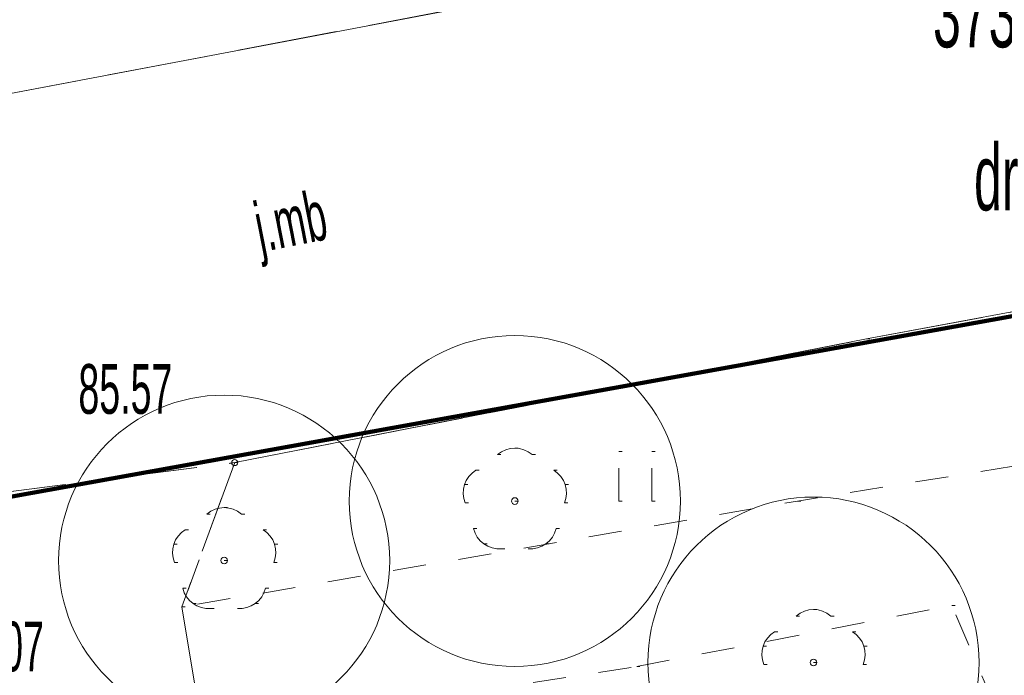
# Model space of a CAD drawing. Extents: x -198213 to 5540361, y 56395 to 5961443.
# Tile 38 of 76: x 5539557 to 5539572, y 5961371 to 5961381. Entities that reach past the tile are written whole.
import ezdxf
from ezdxf import colors
from ezdxf.entities.mleader import LeaderData, LeaderLine
from ezdxf.math import Vec2, Vec3

# ---------------------------------------------------------------- set-up
doc = ezdxf.new("R2010")
doc.units = 0
doc.header["$MEASUREMENT"] = 0
for name, pattern in [('L_0_03', [1, 0.5, -0.5]), ('L_0_06', [2, 1.5, -0.5]), ('Long Dashed', [2400, 1200, -1200])]:
    doc.linetypes.add(name, pattern=pattern)
for name, color, linetype, lineweight in [('$ IE_OPISY', 7, 'Continuous', 25), ('0_Nr_Pióra__7', 8, 'Continuous', 13), ('210_oznaczenie_konturu_uzytku_gruntowego_Nr_Pióra__3', 8, 'Continuous', 18), ('211_numer_dzialki_ewidencyjnej_Nr_Pióra__96', 8, 'Continuous', 13), ('218_kontur_uzytku_gruntowego_Nr_Pióra__3', 8, 'Continuous', 18), ('219_dzialka_ewidencyjna_Nr_Pióra__96', 8, 'Continuous', 13), ('ARCH MAPA RUSINOWO_Nr_Pióra__60', 8, 'Continuous', 211), ('Arch opisy_Nr_Pióra__80', 8, 'Continuous', 211), ('Arch zieleń_Nr_Pióra__4', 8, 'Continuous', 9), ('drzewo_lisciaste_Nr_Pióra__7', 8, 'Continuous', 13), ('jezdnia_Atr17_Nr_Pióra__7', 8, 'Continuous', 13), ('jezdnia_Nr_Pióra__7', 8, 'Continuous', 13), ('kraweznik_Nr_Pióra__7', 8, 'Continuous', 13), ('pikieta_sztuczna_Atr2_Nr_Pióra__7', 8, 'Continuous', 13), ('pikieta_sztuczna_Nr_Pióra__7', 8, 'Continuous', 13), ('trawnik_Nr_Pióra__7', 8, 'Continuous', 13)]:
    doc.layers.add(name, color=color, linetype=linetype, lineweight=lineweight)
doc.styles.add('1. Elektrobau_02.2024', font='romans.shx', dxfattribs={"width": 0.8, "oblique": 10})
doc.styles.add('GENERATED_STYLE_8', font='ARIALN.TTF')

msp = doc.modelspace()

# ---------------------------------------------------------------- linework, layer by layer
at = {"layer": '0_Nr_Pióra__7', "linetype": 'Continuous'}
for p, q in [((5539569.92, 5961376.56), (5539569.97, 5961376.56)), ((5539564.61, 5961374.91), (5539564.66, 5961374.91)), ((5539564.349, 5961374.813), (5539564.399, 5961374.813)), ((5539564.871, 5961374.813), (5539564.921, 5961374.813)), ((5539566.179, 5961374.859), (5539566.229, 5961374.859)), ((5539566.679, 5961374.859), (5539566.729, 5961374.859)), ((5539560.38, 5961374.69), (5539560.43, 5961374.69)), ((5539560.38, 5961374.69), (5539560.43, 5961374.69)), ((5539564.022, 5961374.576), (5539564.072, 5961374.576)), ((5539565.198, 5961374.576), (5539565.248, 5961374.576)), ((5539563.85, 5961374.358), (5539563.9, 5961374.358)), ((5539565.37, 5961374.358), (5539565.42, 5961374.358)), ((5539560.22, 5961374.01), (5539560.27, 5961374.01)), ((5539563.861, 5961374.081), (5539563.911, 5961374.081)), ((5539564.61, 5961374.11), (5539564.66, 5961374.11)), ((5539565.359, 5961374.081), (5539565.409, 5961374.081)), ((5539566.179, 5961374.109), (5539566.229, 5961374.109)), ((5539566.679, 5961374.109), (5539566.729, 5961374.109)), ((5539568.88, 5961374.11), (5539568.93, 5961374.11)), ((5539559.959, 5961373.913), (5539560.009, 5961373.913)), ((5539560.481, 5961373.913), (5539560.531, 5961373.913)), ((5539559.632, 5961373.676), (5539559.682, 5961373.676)), ((5539560.808, 5961373.676), (5539560.858, 5961373.676)), ((5539563.986, 5961373.695), (5539564.036, 5961373.695)), ((5539565.234, 5961373.695), (5539565.284, 5961373.695)), ((5539559.46, 5961373.458), (5539559.51, 5961373.458)), ((5539560.98, 5961373.458), (5539561.03, 5961373.458)), ((5539564.14, 5961373.462), (5539564.19, 5961373.462)), ((5539564.409, 5961373.387), (5539564.459, 5961373.387)), ((5539564.811, 5961373.387), (5539564.861, 5961373.387)), ((5539565.08, 5961373.462), (5539565.13, 5961373.462)), ((5539559.471, 5961373.181), (5539559.521, 5961373.181)), ((5539560.22, 5961373.21), (5539560.27, 5961373.21)), ((5539560.969, 5961373.181), (5539561.019, 5961373.181)), ((5539559.596, 5961372.795), (5539559.646, 5961372.795)), ((5539560.844, 5961372.795), (5539560.894, 5961372.795)), ((5539559.58, 5961372.51), (5539559.63, 5961372.51)), ((5539559.75, 5961372.562), (5539559.8, 5961372.562)), ((5539560.019, 5961372.487), (5539560.069, 5961372.487)), ((5539560.421, 5961372.487), (5539560.471, 5961372.487)), ((5539560.69, 5961372.562), (5539560.74, 5961372.562)), ((5539571.21, 5961372.53), (5539571.26, 5961372.53)), ((5539568.859, 5961372.373), (5539568.909, 5961372.373)), ((5539569.12, 5961372.47), (5539569.17, 5961372.47)), ((5539569.381, 5961372.373), (5539569.431, 5961372.373)), ((5539568.532, 5961372.136), (5539568.582, 5961372.136)), ((5539569.708, 5961372.136), (5539569.758, 5961372.136)), ((5539568.36, 5961371.918), (5539568.41, 5961371.918)), ((5539569.88, 5961371.918), (5539569.93, 5961371.918)), ((5539566.45, 5961371.61), (5539566.5, 5961371.61)), ((5539568.371, 5961371.641), (5539568.421, 5961371.641)), ((5539569.12, 5961371.67), (5539569.17, 5961371.67)), ((5539569.869, 5961371.641), (5539569.919, 5961371.641))]:
    msp.add_line(p, q, dxfattribs=at)
at = {"layer": '218_kontur_uzytku_gruntowego_Nr_Pióra__3', "linetype": 'L_0_03', "flags": 128}
for points in [[(5539547.88, 5961372.53), (5539577.42, 5961377.86)], [(5539577.42, 5961377.86), (5539547.88, 5961372.53)]]:
    msp.add_lwpolyline(points, dxfattribs=at)
at = {"layer": '219_dzialka_ewidencyjna_Nr_Pióra__96', "linetype": 'Continuous', "flags": 128}
msp.add_lwpolyline([(5539547.88, 5961372.53), (5539577.42, 5961377.86)], dxfattribs=at)
at = {"layer": 'ARCH MAPA RUSINOWO_Nr_Pióra__60', "linetype": 'Continuous', "flags": 128}
msp.add_lwpolyline([(5539547.88, 5961372.53), (5539639.57, 5961389.074)], dxfattribs=at)
at = {"layer": 'Arch opisy_Nr_Pióra__80', "linetype": 'Long Dashed'}
msp.add_line((5539577.42, 5961377.86), (5539547.88, 5961372.53), dxfattribs=at)
at = {"layer": 'Arch zieleń_Nr_Pióra__4', "linetype": 'Continuous'}
for centre in [(5539564.61, 5961374.11), (5539560.22, 5961373.21), (5539569.12, 5961371.67)]:
    msp.add_circle(centre, 2.5, dxfattribs=at)
at = {"layer": 'drzewo_lisciaste_Nr_Pióra__7', "linetype": 'Continuous'}
for centre in [(5539564.61, 5961374.11), (5539560.22, 5961373.21), (5539569.12, 5961371.67)]:
    msp.add_circle(centre, 0.05, dxfattribs=at)
for centre, start, end in [((5539564.61, 5961374.51), 49.272, 130.728), ((5539564.23, 5961374.234), 121.308, 202.548), ((5539564.99, 5961374.234), 337.452, 58.692), ((5539560.22, 5961373.61), 49.272, 130.728), ((5539559.84, 5961373.334), 121.308, 202.548), ((5539560.6, 5961373.334), 337.452, 58.692), ((5539564.375, 5961373.786), 193.221, 274.871), ((5539564.845, 5961373.786), 265.129, 346.779), ((5539559.985, 5961372.886), 193.221, 274.871), ((5539560.455, 5961372.886), 265.129, 346.779), ((5539569.12, 5961372.07), 49.272, 130.728), ((5539568.74, 5961371.794), 121.308, 202.548), ((5539569.5, 5961371.794), 337.452, 58.692)]:
    msp.add_arc(centre, 0.4, start, end, dxfattribs=at)
at = {"layer": 'jezdnia_Nr_Pióra__7', "linetype": 'L_0_06', "flags": 128}
for points in [[(5539544.69, 5961378.1), (5539545.9, 5961378.28), (5539556.8, 5961380.23), (5539569.38, 5961382.62), (5539578.17, 5961384.3), (5539593.82, 5961387.17), (5539612.46, 5961390.54), (5539620.72, 5961391.88), (5539625.3, 5961392.75), (5539628.88, 5961393.36), (5539635.21, 5961394.43), (5539636.06, 5961391.13), (5539630.51, 5961387.77), (5539622.48, 5961386.14), (5539621.59, 5961385.94), (5539611.5, 5961384.04), (5539601.19, 5961382.2), (5539600.39, 5961379.94), (5539600.421, 5961375.87), (5539597.08, 5961375.38), (5539596.78, 5961379.29), (5539596.74, 5961379.47), (5539595.9, 5961380.82), (5539594.82, 5961381.1), (5539584.45, 5961379.33), (5539577.08, 5961377.89), (5539569.92, 5961376.56), (5539560.38, 5961374.69), (5539552.68, 5961373.7), (5539546.03, 5961371.76), (5539544.9, 5961369.91), (5539541.27, 5961367.82), (5539542.32, 5961378), (5539542.51, 5961379.21)], [(5539559.58, 5961372.51), (5539559.9, 5961370.61), (5539560.14, 5961369.08), (5539558.42, 5961368.79), (5539556.34, 5961368.45), (5539556.08, 5961369.74), (5539555.85, 5961370.62), (5539555.62, 5961371.49), (5539555.41, 5961372.21), (5539552.68, 5961373.7), (5539560.38, 5961374.69)]]:
    msp.add_lwpolyline(points, close=True, dxfattribs=at)
at = {"layer": 'kraweznik_Nr_Pióra__7', "linetype": 'Continuous', "flags": 128}
for points in [[(5539625.3, 5961392.75), (5539620.72, 5961391.88), (5539612.46, 5961390.54), (5539593.82, 5961387.17), (5539578.17, 5961384.3), (5539569.38, 5961382.62), (5539556.8, 5961380.23), (5539545.9, 5961378.28), (5539544.69, 5961378.1), (5539542.51, 5961379.21)], [(5539597.08, 5961375.38), (5539596.78, 5961379.29), (5539596.74, 5961379.47), (5539595.9, 5961380.82), (5539594.82, 5961381.1), (5539584.45, 5961379.33), (5539577.08, 5961377.89), (5539569.92, 5961376.56), (5539560.38, 5961374.69)]]:
    msp.add_lwpolyline(points, dxfattribs=at)
at = {"layer": 'pikieta_sztuczna_Nr_Pióra__7', "linetype": 'Continuous'}
msp.add_circle((5539560.38, 5961374.69), 0.045, dxfattribs=at)
at = {"layer": 'trawnik_Nr_Pióra__7', "linetype": 'L_0_03', "flags": 128}
for points in [[(5539560.38, 5961374.69), (5539569.92, 5961376.56), (5539577.08, 5961377.89), (5539584.45, 5961379.33), (5539594.82, 5961381.1), (5539595.9, 5961380.82), (5539596.74, 5961379.47), (5539596.78, 5961379.29), (5539588, 5961377.52), (5539576.91, 5961375.41), (5539568.88, 5961374.11), (5539559.58, 5961372.51)], [(5539566.45, 5961371.61), (5539571.21, 5961372.53), (5539571.87, 5961370.99), (5539567.07, 5961370.14), (5539560.14, 5961369.08), (5539559.9, 5961370.61)]]:
    msp.add_lwpolyline(points, close=True, dxfattribs=at)
for points in [[(5539566.179, 5961374.109), (5539566.179, 5961374.859)], [(5539566.679, 5961374.109), (5539566.679, 5961374.859)]]:
    msp.add_lwpolyline(points, dxfattribs=at)

# ---------------------------------------------------------------- texts
at = {"layer": '210_oznaczenie_konturu_uzytku_gruntowego_Nr_Pióra__3', "linetype": 'Continuous', "insert": (5539571.544, 5961379.501), "char_height": 1, "attachment_point": 1, "style": 'GENERATED_STYLE_8'}
msp.add_mtext('{\\W0.660000x;dr}', dxfattribs=at)
at = {"layer": '211_numer_dzialki_ewidencyjnej_Nr_Pióra__96', "linetype": 'Continuous', "insert": (5539570.925, 5961381.965), "char_height": 1, "attachment_point": 1, "style": 'GENERATED_STYLE_8'}
msp.add_mtext('{\\W0.660000x;373/2}', dxfattribs=at)
at = {"layer": 'jezdnia_Atr17_Nr_Pióra__7', "linetype": 'Continuous', "insert": (5539560.625, 5961378.603), "char_height": 0.75, "attachment_point": 1, "rotation": 11.1, "style": 'GENERATED_STYLE_8'}
msp.add_mtext('{\\W0.660000x;j.mb}', dxfattribs=at)
at = {"layer": 'pikieta_sztuczna_Atr2_Nr_Pióra__7', "linetype": 'Continuous', "char_height": 0.75, "attachment_point": 1, "style": 'GENERATED_STYLE_8'}
for s, insert in [('{\\W0.660000x;85.57}', (5539558.019, 5961376.178)), ('{\\W0.660000x;85.07}', (5539556.079, 5961372.288))]:
    msp.add_mtext(s, dxfattribs=dict(at, insert=insert))

# ---------------------------------------------------------------- leaders
at = {"layer": '$ IE_OPISY'}
ml = msp.add_multileader_mtext('Standard', dxfattribs=at)
ml.set_content('\\A1;Istn. złącze kablowe ZK3a  ', color=7, style='1. Elektrobau_02.2024')
ml.set_leader_properties(linetype='ByLayer', lineweight=-1)
ml.build(insert=Vec2(0, 0))
ml.multileader.update_dxf_attribs({"text_left_attachment_type": 6, "text_right_attachment_type": 6, "dogleg_length": 1.152, "arrow_head_size": 0.5})
ctx = ml.context
ctx.base_point, ctx.char_height, ctx.arrow_head_size, ctx.landing_gap_size, ctx.plane_origin = Vec3(5539528.774, 5961372.63), 1, 0.5, 0.09, Vec3(5539614.561, 5961363.672)
ctx.left_attachment, ctx.right_attachment = 6, 6
notes = []
notes.append((ctx, [(0, (1, 1, 0), (5539547.186, 5961372.586), (-1, 0), 1.152, [(0, [(5539578.773, 5961350.959)], 0, [])])]))
ctx.mtext.insert, ctx.mtext.width, ctx.mtext.defined_height, ctx.mtext.flow_direction = Vec3(5539528.864, 5961373.83), 37.49114, 8.425, 5
for ctx, leaders in notes:
    for number, flags, end, landing, length, lines in leaders:
        leader = LeaderData()
        leader.index, (leader.has_last_leader_line, leader.has_dogleg_vector, leader.attachment_direction) = number, flags
        leader.last_leader_point, leader.dogleg_vector, leader.dogleg_length = Vec3(end), Vec3(landing), length
        for number, points, colour, breaks in lines:
            line = LeaderLine()
            line.index, line.vertices, line.color, line.breaks = number, Vec3.list(points), colors.encode_raw_color(colour), breaks
            leader.lines.append(line)
        ctx.leaders.append(leader)

doc.saveas('drawing.dxf')
